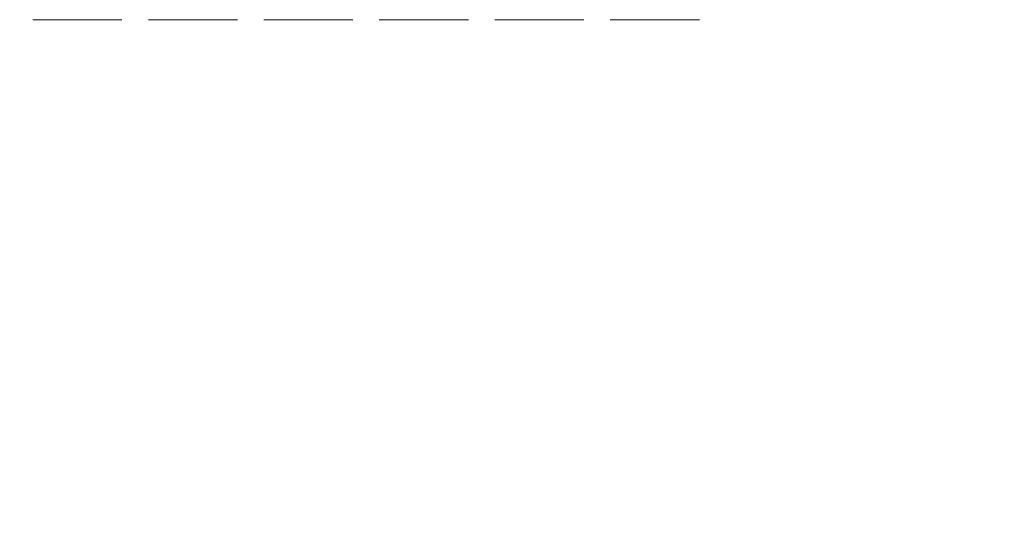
# Model space of a CAD drawing. Header units: centimetres. Extents: x -24.5 to 49.7, y -16.6 to 18.4.
# Tile 198 of 248: x 11 to 14, y -9.8 to -8.3. Entities that reach past the tile are written whole.
import ezdxf

# ---------------------------------------------------------------- set-up
doc = ezdxf.new("R2010")
doc.units = ezdxf.units.CM
doc.header["$MEASUREMENT"] = 0
doc.layers.add('layer 1', color=7, linetype='Continuous')

msp = doc.modelspace()

# ---------------------------------------------------------------- linework, layer by layer
at = {"layer": 'layer 1', "color": 1, "lineweight": 0}
msp.add_open_spline([(24.98821, 18.39808), (24.98821, 18.39808), (24.98821, -16.60193), (24.98821, -16.60193), (24.98821, -16.60193), (-24.51772, -16.60193), (-24.51772, -16.60193), (-24.51772, -16.60193), (-24.51772, 18.39808), (-24.51772, 18.39808), (-24.51772, 18.39808), (24.98821, 18.39808), (24.98821, 18.39808)], degree=3, knots=[0, 0, 0, 0, 0.25, 0.25, 0.25, 0.5, 0.5, 0.5, 0.75, 0.75, 0.75, 1, 1, 1, 1], dxfattribs=at)
at = {"layer": 'layer 1', "color": 5, "lineweight": 0}
msp.add_open_spline([(-23.26688, 17.18067), (-23.26688, 17.18067), (-23.26688, -15.60944), (-23.26688, -15.60944), (-23.26688, -15.60944), (23.98644, -15.60944), (23.98644, -15.60944)], degree=3, knots=[0, 0, 0, 0, 0.5, 0.5, 0.5, 1, 1, 1, 1], dxfattribs=at)
at = {"layer": 'layer 1', "lineweight": 9}
for points in [[(11.27951, -8.27428), (11.27951, -8.27428), (11.00951, -8.27428), (11.00951, -8.27428)], [(11.62951, -8.27428), (11.62951, -8.27428), (11.35951, -8.27428), (11.35951, -8.27428)], [(11.97951, -8.27428), (11.97951, -8.27428), (11.70951, -8.27428), (11.70951, -8.27428)], [(12.32951, -8.27428), (12.32951, -8.27428), (12.05951, -8.27428), (12.05951, -8.27428)], [(12.67951, -8.27428), (12.67951, -8.27428), (12.40951, -8.27428), (12.40951, -8.27428)], [(13.02951, -8.27428), (13.02951, -8.27428), (12.75951, -8.27428), (12.75951, -8.27428)]]:
    msp.add_open_spline(points, degree=3, dxfattribs=at)

doc.saveas('drawing.dxf')
